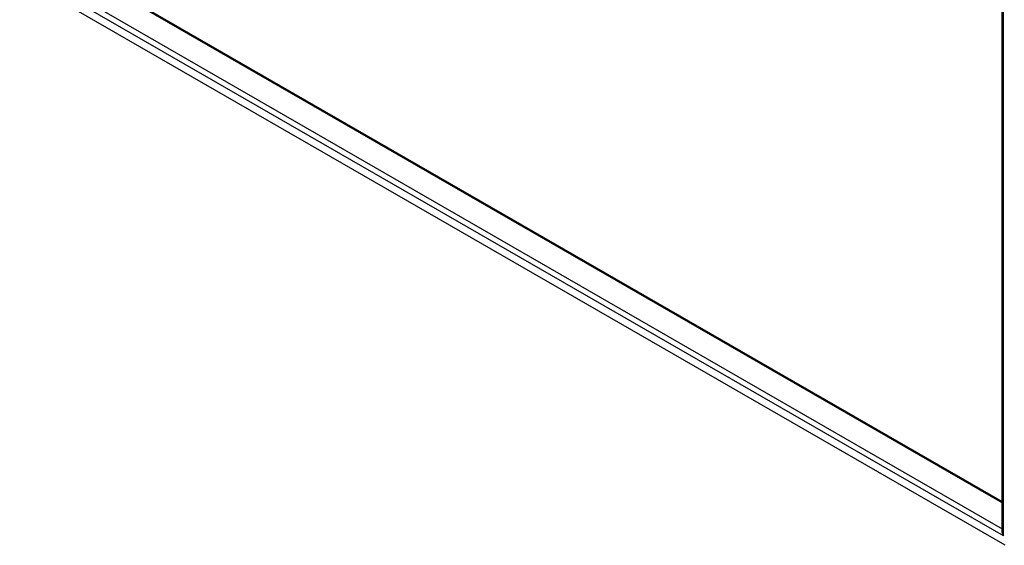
# Model space of a CAD drawing. Header units: inches. Extents: x 25 to 246, y 20 to 159.
# Tile 70 of 113: x 210 to 234, y 63 to 76. Entities that reach past the tile are written whole.
import ezdxf

# ---------------------------------------------------------------- set-up
doc = ezdxf.new("R2010")
doc.units = ezdxf.units.IN
doc.header["$MEASUREMENT"] = 0
doc.layers.add('Visible Edges(ANSI)', color=7, linetype='Continuous', lineweight=25)
doc.layers.add('Visible Tangent Edges(ANSI)', color=7, linetype='Continuous', lineweight=25)

msp = doc.modelspace()

# ---------------------------------------------------------------- linework, layer by layer
at = {"layer": 'Visible Edges(ANSI)'}
for p, q in [((233.956, 63.511), (233.956, 111.159)), ((210.355, 77.838), (233.956, 64.247)), ((234.026, 63.163), (209.573, 77.244))]:
    msp.add_line(p, q, dxfattribs=at)
at = {"layer": 'Visible Tangent Edges(ANSI)'}
for p, q in [((233.985, 63.395), (233.985, 111.194)), ((233.956, 64.214), (210.332, 77.818)), ((209.776, 77.498), (233.956, 63.573)), ((233.985, 63.395), (209.614, 77.429))]:
    msp.add_line(p, q, dxfattribs=at)
for major_axis, ratio, start_param, end_param in [((-0.095, 0.132), 0.494861, 0.056981, 1.51867), ((-0.066, 0.148), 0.494835, 0.83602, 1.621418)]:
    msp.add_ellipse((234.055, 63.435), major_axis=major_axis, ratio=ratio, start_param=start_param, end_param=end_param, dxfattribs=at)

doc.saveas('drawing.dxf')
